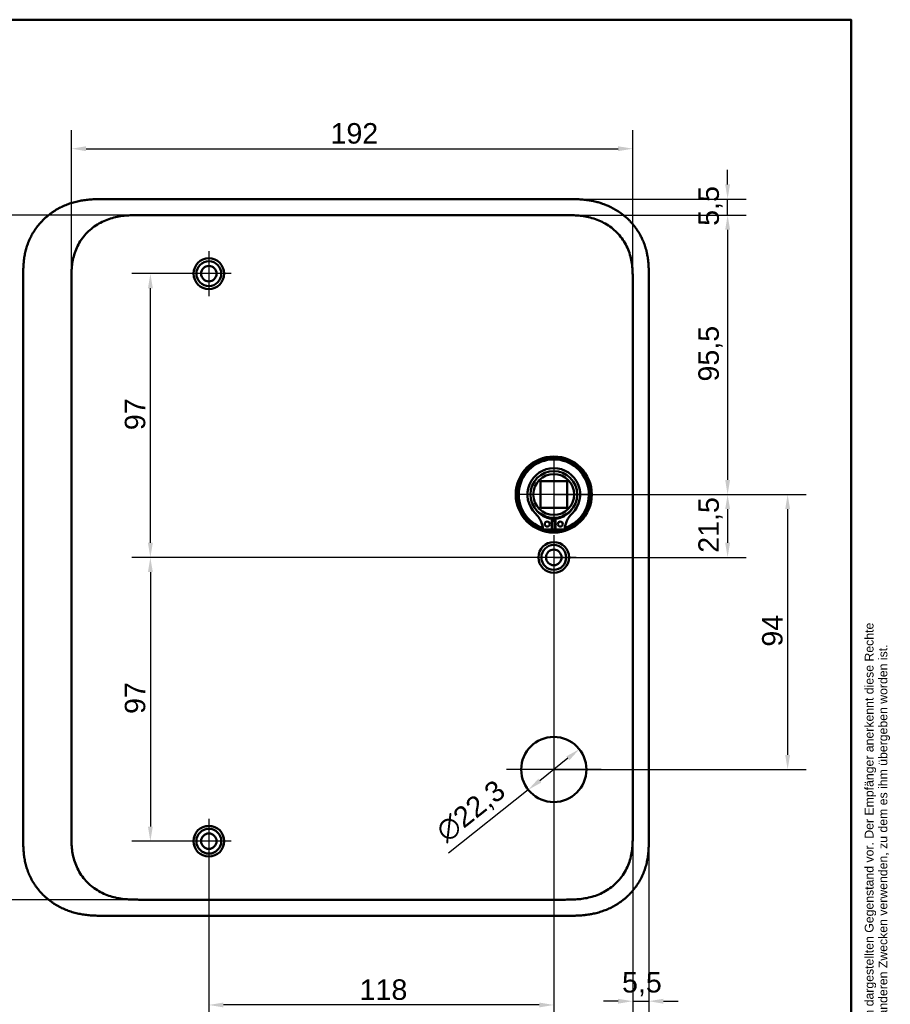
# Model space of a CAD drawing. Header units: millimetres. Extents: x 20 to 833, y 20 to 574.
# Tile 14 of 14: x 536 to 833, y 237 to 574. Entities that reach past the tile are written whole.
import ezdxf
from ezdxf.enums import TextEntityAlignment as Align

# ---------------------------------------------------------------- set-up
doc = ezdxf.new("R2010")
doc.units = ezdxf.units.MM
doc.header["$LTSCALE"] = 2
for name, color, linetype, lineweight in [('Bemaßungen(DIN)', 7, 'Continuous', 25), ('Mittelpunktmarkierung(DIN)', 7, 'Continuous', 25), ('Sichtbare Kanten(DIN)', 7, 'Continuous', 50), ('Skizziergeometrie(DIN)', 7, 'Continuous', 50), ('Symbole(DIN)', 7, 'Continuous', 25)]:
    doc.layers.add(name, color=color, linetype=linetype, lineweight=lineweight)
doc.styles.add('Aktuell-DIN', font='arial.ttf')
doc.styles.add('STANDARD-DIN~0', font='arial.ttf')
doc.styles.add('Textstil10', font='arial.ttf')
doc.styles.add('Textstil41', font='arial.ttf', dxfattribs={"width": 0.8})
doc.styles.add('Textstil83', font='arial.ttf', dxfattribs={"width": 0.8})
doc.dimstyles.new('CAD-LAN', dxfattribs={"dimscale": 2, "dimtxt": 3.5, "dimasz": 2.5, "dimexe": 3.175, "dimexo": 0, "dimgap": 0.8, "dimtad": 1, "dimrnd": 1e-08, "dimtxsty": 'STANDARD-DIN~0', "dimcen": 0.09, "dimdle": 10, "dimclrd": 250, "dimclre": 250, "dimclrt": 250, "dimadec": 0, "dimazin": 2, "dimtfac": 1, "dimtmove": 0, "dimatfit": 3, "dimfxl": 1, "dimtolj": 1, "dimtzin": 0, "dimlwd": 25, "dimlwe": 25, "dimarcsym": 0})

# ---------------------------------------------------------------- blocks, each defined once
blk = doc.blocks.new('Ränder Standardrahmen')
at = {"layer": 'Skizziergeometrie(DIN)', "flags": 128}
blk.add_lwpolyline([(10, 10), (10, 287), (410, 287), (410, 10), (10, 10)], dxfattribs=at)
blk = doc.blocks.new('Schriftfelder Heusser')
at = {"layer": 'Symbole(DIN)', "color": 7, "insert": (293.33, 191.7), "char_height": 1.5, "width": 182.3003, "attachment_point": 1, "rotation": 90, "line_spacing_factor": 0.944221, "style": 'Aktuell-DIN'}
blk.add_mtext('\\fArial|b0|i0;\\H1.5000;Die Schlossfabrik Heusser AG ist Eigentümerin dieses Dokumentes und behält sich alle Rechte an diesem und dem dargestellten Gegenstand vor. Der Empfänger anerkennt diese Rechte\\Pund wird das Dokument nicht ohne schriftliche Ermächtigung der Eigentümerin Dritten zugänglich machen oder zu anderen Zwecken verwenden, zu dem es ihm übergeben worden ist.\\P ', dxfattribs=at)
at = {"layer": 'Symbole(DIN)', "color": 179, "true_color": 0x262659}
for tag, height, style, p in [('AUTOR', 2.49, 'Aktuell-DIN', (240.03, 219.26)), ('KONTROLLDATUM', 2, 'Textstil10', (217.42, 215.04)), ('KONTROLLIERT_VON', 2, 'Textstil10', (239.98, 215.05))]:
    blk.add_attdef(tag, text='', height=height, dxfattribs=dict(at, style=style)).set_placement(p, align=Align.MIDDLE_LEFT)
at = {"layer": 'Symbole(DIN)', "color": 179, "true_color": 0x262659, "style": 'Textstil10'}
blk.add_attdef('ERSTELLUNGSDATUM_001', (217.23, 218.29), '', height=2, dxfattribs=at)
at = {"layer": 'Symbole(DIN)', "color": 7, "style": 'Textstil83', "width": 0.8}
blk.add_attdef('Anfänglicher_Ansichtsmaßstab_001', (281.57, 213.34), '', height=2.3, dxfattribs=at)
at = {"layer": 'Symbole(DIN)', "color": 179, "true_color": 0x262659, "style": 'Textstil10'}
blk.add_attdef('PROJEKT', text='', height=2, dxfattribs=at).set_placement((217.77, 209.72), align=Align.BOTTOM_LEFT)
at = {"layer": 'Symbole(DIN)', "color": 7, "style": 'Textstil41', "width": 0.8}
blk.add_attdef('STATUS', text='', height=5, dxfattribs=at).set_placement((284.53, 195.86), align=Align.MIDDLE_CENTER)
blk = doc.blocks.new('*D13')
at = {"layer": 'Bemaßungen(DIN)', "color": 250, "linetype": 'Continuous', "lineweight": 25, "true_color": 0x3f3f3f, "transparency": 16777216}
for p, q in [((553.29, 484.9), (553.29, 536.25)), ((745.29, 484.9), (745.29, 536.25)), ((558.29, 529.9), (740.29, 529.9))]:
    blk.add_line(p, q, dxfattribs=at)
at = {"layer": 'Bemaßungen(DIN)', "color": 250, "linetype": 'Continuous', "true_color": 0x3f3f3f, "transparency": 16777216}
for points in [[(558.29, 530.73), (558.29, 529.06), (553.29, 529.9)], [(740.29, 530.73), (740.29, 529.06), (745.29, 529.9)]]:
    blk.add_solid(points, dxfattribs=at)
at = {"layer": 'Defpoints', "color": 0, "linetype": 'Continuous', "transparency": 16777216}
for p in [(745.29, 529.9), (553.29, 484.9), (745.29, 484.9)]:
    blk.add_point(p, dxfattribs=at)
at = {"layer": 'Bemaßungen(DIN)', "color": 250, "linetype": 'Continuous', "lineweight": 25, "true_color": 0x3f3f3f, "transparency": 16777216, "insert": (641.92, 538.65), "char_height": 7, "attachment_point": 1, "style": 'STANDARD-DIN~0'}
blk.add_mtext('\\A1;192', dxfattribs=at)
blk = doc.blocks.new('*D14')
at = {"layer": 'Bemaßungen(DIN)', "color": 250, "linetype": 'Continuous', "lineweight": 25, "true_color": 0x3f3f3f, "transparency": 16777216}
for p, q in [((576.83, 507.18), (514.48, 507.18)), ((520.83, 502.18), (520.83, 278.18)), ((576.83, 273.18), (514.48, 273.18))]:
    blk.add_line(p, q, dxfattribs=at)
at = {"layer": 'Bemaßungen(DIN)', "color": 250, "linetype": 'Continuous', "true_color": 0x3f3f3f, "transparency": 16777216}
for points in [[(520, 502.18), (521.66, 502.18), (520.83, 507.18)], [(520, 278.18), (521.66, 278.18), (520.83, 273.18)]]:
    blk.add_solid(points, dxfattribs=at)
at = {"layer": 'Defpoints', "color": 0, "linetype": 'Continuous', "transparency": 16777216}
for p in [(576.83, 507.18), (520.83, 273.18), (576.83, 273.18)]:
    blk.add_point(p, dxfattribs=at)
at = {"layer": 'Bemaßungen(DIN)', "color": 250, "linetype": 'Continuous', "lineweight": 25, "true_color": 0x3f3f3f, "transparency": 16777216, "insert": (512.08, 382.4), "char_height": 7, "attachment_point": 1, "rotation": 90, "style": 'STANDARD-DIN~0'}
blk.add_mtext('\\A1;234', dxfattribs=at)
blk = doc.blocks.new('*D15')
at = {"layer": 'Bemaßungen(DIN)', "color": 250, "linetype": 'Continuous', "lineweight": 25, "true_color": 0x3f3f3f, "transparency": 16777216}
for p, q in [((600.29, 487.18), (573.94, 487.18)), ((580.29, 395.18), (580.29, 482.18)), ((718.29, 390.18), (573.94, 390.18))]:
    blk.add_line(p, q, dxfattribs=at)
at = {"layer": 'Bemaßungen(DIN)', "color": 250, "linetype": 'Continuous', "true_color": 0x3f3f3f, "transparency": 16777216}
for points in [[(579.46, 482.18), (581.13, 482.18), (580.29, 487.18)], [(579.46, 395.18), (581.13, 395.18), (580.29, 390.18)]]:
    blk.add_solid(points, dxfattribs=at)
at = {"layer": 'Defpoints', "color": 0, "linetype": 'Continuous', "transparency": 16777216}
for p in [(580.29, 487.18), (600.29, 487.18), (718.29, 390.18)]:
    blk.add_point(p, dxfattribs=at)
at = {"layer": 'Bemaßungen(DIN)', "color": 250, "linetype": 'Continuous', "lineweight": 25, "true_color": 0x3f3f3f, "transparency": 16777216, "insert": (571.54, 433.67), "char_height": 7, "attachment_point": 1, "rotation": 90, "style": 'STANDARD-DIN~0'}
blk.add_mtext('\\A1;97', dxfattribs=at)
blk = doc.blocks.new('*D16')
at = {"layer": 'Bemaßungen(DIN)', "color": 250, "linetype": 'Continuous', "lineweight": 25, "true_color": 0x3f3f3f, "transparency": 16777216}
for p, q in [((718.29, 390.18), (573.94, 390.18)), ((580.29, 385.18), (580.29, 298.18)), ((600.29, 293.18), (573.94, 293.18))]:
    blk.add_line(p, q, dxfattribs=at)
at = {"layer": 'Bemaßungen(DIN)', "color": 250, "linetype": 'Continuous', "true_color": 0x3f3f3f, "transparency": 16777216}
for points in [[(579.46, 385.18), (581.13, 385.18), (580.29, 390.18)], [(579.46, 298.18), (581.13, 298.18), (580.29, 293.18)]]:
    blk.add_solid(points, dxfattribs=at)
at = {"layer": 'Defpoints', "color": 0, "linetype": 'Continuous', "transparency": 16777216}
for p in [(718.29, 390.18), (580.29, 293.18), (600.29, 293.18)]:
    blk.add_point(p, dxfattribs=at)
at = {"layer": 'Bemaßungen(DIN)', "color": 250, "linetype": 'Continuous', "lineweight": 25, "true_color": 0x3f3f3f, "transparency": 16777216, "insert": (571.54, 336.67), "char_height": 7, "attachment_point": 1, "rotation": 90, "style": 'STANDARD-DIN~0'}
blk.add_mtext('\\A1;97', dxfattribs=at)
blk = doc.blocks.new('*D17')
at = {"layer": 'Bemaßungen(DIN)', "color": 250, "linetype": 'Continuous', "lineweight": 25, "true_color": 0x3f3f3f, "transparency": 16777216}
for p, q in [((777.75, 517.68), (777.75, 522.68)), ((722.75, 512.68), (784.1, 512.68)), ((777.75, 507.18), (777.75, 512.68)), ((721.75, 507.18), (784.1, 507.18)), ((777.75, 502.18), (777.75, 497.18))]:
    blk.add_line(p, q, dxfattribs=at)
at = {"layer": 'Bemaßungen(DIN)', "color": 250, "linetype": 'Continuous', "true_color": 0x3f3f3f, "transparency": 16777216}
for points in [[(776.92, 517.68), (778.59, 517.68), (777.75, 512.68)], [(776.92, 502.18), (778.59, 502.18), (777.75, 507.18)]]:
    blk.add_solid(points, dxfattribs=at)
at = {"layer": 'Defpoints', "color": 0, "linetype": 'Continuous', "transparency": 16777216}
for p in [(722.75, 512.68), (777.75, 512.68), (721.75, 507.18)]:
    blk.add_point(p, dxfattribs=at)
at = {"layer": 'Bemaßungen(DIN)', "color": 250, "linetype": 'Continuous', "lineweight": 25, "true_color": 0x3f3f3f, "transparency": 16777216, "insert": (767.77, 503.53), "char_height": 7, "attachment_point": 1, "rotation": 90, "style": 'STANDARD-DIN~0'}
blk.add_mtext('\\A1;5,5', dxfattribs=at)
blk = doc.blocks.new('*D18')
at = {"layer": 'Bemaßungen(DIN)', "color": 250, "linetype": 'Continuous', "lineweight": 25, "true_color": 0x3f3f3f, "transparency": 16777216}
for p, q in [((721.75, 507.18), (784.1, 507.18)), ((777.75, 502.18), (777.75, 416.68)), ((718.29, 411.68), (784.1, 411.68))]:
    blk.add_line(p, q, dxfattribs=at)
at = {"layer": 'Bemaßungen(DIN)', "color": 250, "linetype": 'Continuous', "true_color": 0x3f3f3f, "transparency": 16777216}
for points in [[(776.92, 502.18), (778.59, 502.18), (777.75, 507.18)], [(776.92, 416.68), (778.59, 416.68), (777.75, 411.68)]]:
    blk.add_solid(points, dxfattribs=at)
at = {"layer": 'Defpoints', "color": 0, "linetype": 'Continuous', "transparency": 16777216}
for p in [(721.75, 507.18), (718.29, 411.68), (777.75, 411.68)]:
    blk.add_point(p, dxfattribs=at)
at = {"layer": 'Bemaßungen(DIN)', "color": 250, "linetype": 'Continuous', "lineweight": 25, "true_color": 0x3f3f3f, "transparency": 16777216, "insert": (767.74, 450.31), "char_height": 7, "attachment_point": 1, "rotation": 90, "style": 'STANDARD-DIN~0'}
blk.add_mtext('\\A1;95,5', dxfattribs=at)
blk = doc.blocks.new('*D19')
at = {"layer": 'Bemaßungen(DIN)', "color": 250, "linetype": 'Continuous', "lineweight": 25, "true_color": 0x3f3f3f, "transparency": 16777216}
for p, q in [((718.29, 411.68), (784.1, 411.68)), ((777.75, 406.68), (777.75, 395.18)), ((718.29, 390.18), (784.1, 390.18))]:
    blk.add_line(p, q, dxfattribs=at)
at = {"layer": 'Bemaßungen(DIN)', "color": 250, "linetype": 'Continuous', "true_color": 0x3f3f3f, "transparency": 16777216}
for points in [[(776.92, 406.68), (778.59, 406.68), (777.75, 411.68)], [(776.92, 395.18), (778.59, 395.18), (777.75, 390.18)]]:
    blk.add_solid(points, dxfattribs=at)
at = {"layer": 'Defpoints', "color": 0, "linetype": 'Continuous', "transparency": 16777216}
for p in [(718.29, 411.68), (718.29, 390.18), (777.75, 390.18)]:
    blk.add_point(p, dxfattribs=at)
at = {"layer": 'Bemaßungen(DIN)', "color": 250, "linetype": 'Continuous', "lineweight": 25, "true_color": 0x3f3f3f, "transparency": 16777216, "insert": (767.74, 391.75), "char_height": 7, "attachment_point": 1, "rotation": 90, "style": 'STANDARD-DIN~0'}
blk.add_mtext('\\A1;21,5', dxfattribs=at)
blk = doc.blocks.new('*D20')
at = {"layer": 'Bemaßungen(DIN)', "color": 250, "linetype": 'Continuous', "lineweight": 25, "true_color": 0x3f3f3f, "transparency": 16777216}
for p, q in [((718.29, 411.68), (804.64, 411.68)), ((798.29, 406.68), (798.29, 322.68)), ((718.29, 317.68), (804.64, 317.68))]:
    blk.add_line(p, q, dxfattribs=at)
at = {"layer": 'Bemaßungen(DIN)', "color": 250, "linetype": 'Continuous', "true_color": 0x3f3f3f, "transparency": 16777216}
for points in [[(797.46, 406.68), (799.13, 406.68), (798.29, 411.68)], [(797.46, 322.68), (799.13, 322.68), (798.29, 317.68)]]:
    blk.add_solid(points, dxfattribs=at)
at = {"layer": 'Defpoints', "color": 0, "linetype": 'Continuous', "transparency": 16777216}
for p in [(718.29, 411.68), (718.29, 317.68), (798.29, 317.68)]:
    blk.add_point(p, dxfattribs=at)
at = {"layer": 'Bemaßungen(DIN)', "color": 250, "linetype": 'Continuous', "lineweight": 25, "true_color": 0x3f3f3f, "transparency": 16777216, "insert": (789.54, 359.68), "char_height": 7, "attachment_point": 1, "rotation": 90, "style": 'STANDARD-DIN~0'}
blk.add_mtext('\\A1;94', dxfattribs=at)
blk = doc.blocks.new('*D21')
at = {"layer": 'Bemaßungen(DIN)', "color": 250, "linetype": 'Continuous', "lineweight": 25, "true_color": 0x3f3f3f, "transparency": 16777216}
for p, q in [((718.29, 382.53), (718.29, 230.83)), ((600.29, 285.53), (600.29, 230.83)), ((713.29, 237.18), (605.29, 237.18))]:
    blk.add_line(p, q, dxfattribs=at)
at = {"layer": 'Bemaßungen(DIN)', "color": 250, "linetype": 'Continuous', "true_color": 0x3f3f3f, "transparency": 16777216}
for points in [[(605.29, 238.01), (605.29, 236.35), (600.29, 237.18)], [(713.29, 238.01), (713.29, 236.35), (718.29, 237.18)]]:
    blk.add_solid(points, dxfattribs=at)
at = {"layer": 'Defpoints', "color": 0, "linetype": 'Continuous', "transparency": 16777216}
for p in [(718.29, 382.53), (600.29, 285.53), (600.29, 237.18)]:
    blk.add_point(p, dxfattribs=at)
at = {"layer": 'Bemaßungen(DIN)', "color": 250, "linetype": 'Continuous', "lineweight": 25, "true_color": 0x3f3f3f, "transparency": 16777216, "insert": (651.88, 245.93), "char_height": 7, "attachment_point": 1, "style": 'STANDARD-DIN~0'}
blk.add_mtext('\\A1;118', dxfattribs=at)
blk = doc.blocks.new('*D22')
at = {"layer": 'Bemaßungen(DIN)', "color": 250, "linetype": 'Continuous', "lineweight": 25, "true_color": 0x3f3f3f, "transparency": 16777216}
for p, q in [((745.29, 295.47), (745.29, 232.12)), ((750.79, 294.47), (750.79, 232.12)), ((740.29, 238.47), (735.29, 238.47)), ((745.29, 238.47), (750.79, 238.47)), ((755.79, 238.47), (760.79, 238.47))]:
    blk.add_line(p, q, dxfattribs=at)
at = {"layer": 'Bemaßungen(DIN)', "color": 250, "linetype": 'Continuous', "true_color": 0x3f3f3f, "transparency": 16777216}
for points in [[(740.29, 239.3), (740.29, 237.63), (745.29, 238.47)], [(755.79, 239.3), (755.79, 237.63), (750.79, 238.47)]]:
    blk.add_solid(points, dxfattribs=at)
at = {"layer": 'Defpoints', "color": 0, "linetype": 'Continuous', "transparency": 16777216}
for p in [(745.29, 295.47), (750.79, 294.47), (750.79, 238.47)]:
    blk.add_point(p, dxfattribs=at)
at = {"layer": 'Bemaßungen(DIN)', "color": 250, "linetype": 'Continuous', "lineweight": 25, "true_color": 0x3f3f3f, "transparency": 16777216, "insert": (741.64, 248.45), "char_height": 7, "attachment_point": 1, "style": 'STANDARD-DIN~0'}
blk.add_mtext('\\A1;5,5', dxfattribs=at)
blk = doc.blocks.new('*D23')
at = {"layer": 'Bemaßungen(DIN)', "color": 250, "linetype": 'Continuous', "lineweight": 25, "true_color": 0x3f3f3f, "transparency": 16777216}
for p, q in [((723.11, 321.51), (713.48, 313.86)), ((709.56, 310.75), (682.27, 289.07))]:
    blk.add_line(p, q, dxfattribs=at)
at = {"layer": 'Bemaßungen(DIN)', "color": 250, "linetype": 'Continuous', "true_color": 0x3f3f3f, "transparency": 16777216}
for points in [[(722.59, 322.16), (723.63, 320.85), (727.02, 324.62)], [(712.96, 314.51), (714, 313.2), (709.56, 310.75)]]:
    blk.add_solid(points, dxfattribs=at)
at = {"layer": 'Defpoints', "color": 0, "linetype": 'Continuous', "transparency": 16777216}
for p in [(727.02, 324.62), (709.56, 310.75)]:
    blk.add_point(p, dxfattribs=at)
at = {"layer": 'Bemaßungen(DIN)', "color": 250, "linetype": 'Continuous', "lineweight": 25, "true_color": 0x3f3f3f, "transparency": 16777216, "insert": (677.16, 298.09), "char_height": 7, "attachment_point": 1, "rotation": 38.4615, "style": 'STANDARD-DIN~0'}
blk.add_mtext('\\A1;∅22,3', dxfattribs=at)

msp = doc.modelspace()

# ---------------------------------------------------------------- linework, layer by layer
at = {"layer": 'Mittelpunktmarkierung(DIN)', "linetype": 'Continuous'}
for p, q in [((600.293, 494.831), (600.293, 479.531)), ((607.943, 487.181), (592.643, 487.181)), ((718.293, 423.681), (718.293, 399.681)), ((730.293, 411.681), (706.293, 411.681)), ((718.293, 397.831), (718.293, 382.531)), ((725.943, 390.181), (710.643, 390.181)), ((718.293, 333.831), (718.293, 301.531)), ((734.443, 317.681), (702.143, 317.681)), ((600.293, 300.831), (600.293, 285.531)), ((607.943, 293.181), (592.643, 293.181))]:
    msp.add_line(p, q, dxfattribs=at)
at = {"layer": 'Sichtbare Kanten(DIN)'}
for p, q in [((722.754, 512.681), (563.831, 512.681)), ((576.831, 507.181), (576.831, 507.181)), ((721.754, 507.181), (576.831, 507.181)), ((536.793, 485.897), (536.793, 294.425)), ((750.793, 294.466), (750.793, 485.897)), ((713.743, 407.131), (713.743, 416.231)), ((713.743, 416.231), (722.843, 416.231)), ((722.843, 416.231), (722.843, 407.131)), ((722.843, 407.131), (713.743, 407.131)), ((717.676, 403.423), (717.676, 399.723)), ((718.909, 399.723), (718.909, 403.423)), ((717.676, 399.723), (714.652, 399.723)), ((721.933, 399.723), (718.909, 399.723)), ((721.754, 273.181), (576.831, 273.181)), ((576.831, 273.181), (576.831, 273.181)), ((721.754, 273.181), (721.754, 273.181)), ((563.831, 267.681), (722.754, 267.681))]:
    msp.add_line(p, q, dxfattribs=at)
for centre, radius in [((600.293, 487.181), 5.25), ((600.293, 487.181), 4.25), ((600.293, 487.181), 2.65), ((718.293, 411.681), 13), ((718.293, 411.681), 12.5), ((718.293, 411.681), 8), ((718.293, 411.681), 7), ((716.061, 401.573), 0.85), ((720.524, 401.573), 0.85), ((718.293, 390.181), 5.25), ((718.293, 390.181), 4.25), ((718.293, 390.181), 2.65), ((718.293, 317.681), 11.15), ((600.293, 293.181), 5.25), ((600.293, 293.181), 4.25), ((600.293, 293.181), 2.65)]:
    msp.add_circle(centre, radius, dxfattribs=at)
for centre, radius, start, end in [((718.293, 411.681), 12, 288.17213, 251.82787), ((718.293, 411.681), 9.017, 314.1409, 225.8591), ((705.97, 398.983), 8.678, 4.96705, 45.8591), ((718.293, 410.948), 7.55, 215.6871, 265.31499), ((718.293, 411.681), 8.2, 243.63056, 296.36944), ((718.293, 410.948), 7.55, 274.68501, 324.3129), ((730.615, 398.983), 8.678, 134.1409, 175.03295), ((718.293, 411.681), 9, 266.0711, 273.9289), ((718.293, 411.681), 12, 265.21102, 274.78898)]:
    msp.add_arc(centre, radius, start, end, dxfattribs=at)
for points, knots in [([(563.831, 512.681), (563.246, 512.679), (562.067, 512.666), (560.578, 512.602), (559.08, 512.487), (557.877, 512.349), (556.373, 512.107), (555.172, 511.855), (553.683, 511.46), (552.503, 511.079), (551.052, 510.518), (549.915, 510.002), (548.53, 509.274), (547.455, 508.625), (546.163, 507.736), (545.173, 506.963), (543.999, 505.927), (543.114, 505.044), (542.082, 503.88), (541.318, 502.903), (540.446, 501.633), (539.817, 500.582), (539.119, 499.231), (538.631, 498.126), (538.111, 496.721), (537.765, 495.582), (537.416, 494.148), (537.202, 492.996), (537.007, 491.557), (536.903, 490.409), (536.826, 488.983), (536.793, 487.568), (536.792, 486.451), (536.793, 485.897)], [-0.99998994, -0.99998994, -0.99998994, -0.99998994, -0.9592928, -0.91859565, -0.89824708, -0.85754993, -0.83720136, -0.79650421, -0.77615564, -0.73545849, -0.71510992, -0.67441277, -0.6540642, -0.61336705, -0.59301848, -0.55232133, -0.53197276, -0.49127561, -0.47092704, -0.43022989, -0.40988132, -0.36918417, -0.3488356, -0.30813845, -0.28778988, -0.24709273, -0.22674416, -0.18604701, -0.16569844, -0.12500129, -0.10465272, -0.06395557, -0.02325842, -0.02325842, -0.02325842, -0.02325842]), ([(750.793, 485.897), (750.793, 486.196), (750.792, 486.795), (750.787, 487.548), (750.774, 488.304), (750.757, 488.912), (750.723, 489.676), (750.685, 490.287), (750.609, 491.206), (750.508, 492.126), (750.32, 493.351), (750.137, 494.265), (749.92, 495.172), (749.757, 495.773), (749.53, 496.518), (749.33, 497.109), (749.057, 497.84), (748.82, 498.418), (748.438, 499.273), (748.02, 500.111), (747.326, 501.334), (746.642, 502.379), (745.708, 503.628), (744.899, 504.579), (743.819, 505.703), (742.901, 506.548), (741.694, 507.531), (740.682, 508.259), (739.368, 509.092), (738.278, 509.696), (737.017, 510.301), (736.158, 510.664), (735.287, 510.994), (734.7, 511.198), (733.812, 511.479), (732.916, 511.727), (731.709, 512.005), (730.798, 512.175), (729.883, 512.316), (729.273, 512.396), (728.51, 512.479), (727.899, 512.534), (727.136, 512.588), (726.526, 512.62), (725.614, 512.656), (724.402, 512.681), (723.351, 512.682), (722.754, 512.681)], [-0.99999789, -0.99999789, -0.99999789, -0.99999789, -0.9791648, -0.9583317, -0.94791516, -0.92708206, -0.91666552, -0.89583243, -0.88541588, -0.85416624, -0.83333315, -0.80208351, -0.79166696, -0.77083387, -0.76041733, -0.73958423, -0.72916769, -0.70833459, -0.69791805, -0.66666841, -0.64583532, -0.60416913, -0.58333604, -0.54166985, -0.52083676, -0.47917058, -0.45833749, -0.4166713, -0.39583821, -0.35417202, -0.33333893, -0.30208929, -0.29167275, -0.27083965, -0.26042311, -0.22917347, -0.20834038, -0.17709074, -0.16667419, -0.1458411, -0.13542455, -0.11459146, -0.10417491, -0.08334182, -0.07292528, -0.04167564, -0.00000945, -0.00000945, -0.00000945, -0.00000945]), ([(553.293, 484.897), (553.293, 485.525), (553.293, 486.173), (553.305, 486.822), (553.319, 487.545), (553.348, 488.269), (553.403, 488.984), (553.463, 489.762), (553.554, 490.53), (553.685, 491.292), (553.821, 492.085), (554, 492.871), (554.234, 493.661), (554.47, 494.455), (554.76, 495.242), (555.105, 496.008), (555.452, 496.777), (555.855, 497.525), (556.311, 498.243), (556.765, 498.958), (557.272, 499.643), (557.828, 500.291), (558.379, 500.933), (558.98, 501.542), (559.617, 502.102), (560.254, 502.662), (560.924, 503.174), (561.624, 503.639), (562.32, 504.1), (563.045, 504.515), (563.798, 504.884), (564.534, 505.245), (565.297, 505.561), (566.08, 505.832), (566.835, 506.094), (567.61, 506.313), (568.394, 506.491), (569.142, 506.66), (569.899, 506.793), (570.662, 506.893), (571.386, 506.988), (572.116, 507.054), (572.847, 507.098), (573.537, 507.14), (574.23, 507.161), (574.916, 507.172), (575.562, 507.181), (576.204, 507.181), (576.831, 507.181)], [0, 0, 0, 0, 0.20048, 0.20048, 0.20048, 0.4237428, 0.4237428, 0.4237428, 0.6666848, 0.6666848, 0.6666848, 0.9193992, 0.9193992, 0.9193992, 1.173002, 1.173002, 1.173002, 1.4278722, 1.4278722, 1.4278722, 1.6819311, 1.6819311, 1.6819311, 1.933378, 1.933378, 1.933378, 2.1848149, 2.1848149, 2.1848149, 2.4343919, 2.4343919, 2.4343919, 2.6782792, 2.6782792, 2.6782792, 2.9134601, 2.9134601, 2.9134601, 3.1379646, 3.1379646, 3.1379646, 3.3508174, 3.3508174, 3.3508174, 3.5518222, 3.5518222, 3.5518222, 3.7413044, 3.7413044, 3.7413044, 3.7413044]), ([(721.754, 507.181), (722.382, 507.181), (723.023, 507.181), (723.67, 507.172), (724.356, 507.161), (725.048, 507.14), (725.739, 507.098), (726.47, 507.054), (727.199, 506.988), (727.923, 506.893), (728.687, 506.793), (729.443, 506.66), (730.192, 506.491), (730.976, 506.313), (731.75, 506.094), (732.505, 505.832), (733.288, 505.561), (734.051, 505.245), (734.787, 504.884), (735.54, 504.515), (736.266, 504.1), (736.961, 503.639), (737.662, 503.174), (738.332, 502.662), (738.968, 502.102), (739.605, 501.541), (740.206, 500.933), (740.757, 500.291), (741.313, 499.643), (741.82, 498.958), (742.274, 498.243), (742.73, 497.525), (743.133, 496.777), (743.48, 496.008), (743.825, 495.242), (744.115, 494.455), (744.351, 493.661), (744.586, 492.871), (744.764, 492.085), (744.9, 491.292), (745.031, 490.53), (745.122, 489.762), (745.182, 488.984), (745.237, 488.269), (745.266, 487.545), (745.28, 486.822), (745.293, 486.173), (745.293, 485.525), (745.293, 484.897)], [0, 0, 0, 0, 0.1894834, 0.1894834, 0.1894834, 0.3904881, 0.3904881, 0.3904881, 0.6033414, 0.6033414, 0.6033414, 0.8278466, 0.8278466, 0.8278466, 1.0630283, 1.0630283, 1.0630283, 1.3069161, 1.3069161, 1.3069161, 1.5564929, 1.5564929, 1.5564929, 1.8079285, 1.8079285, 1.8079285, 2.0593731, 2.0593731, 2.0593731, 2.3134297, 2.3134297, 2.3134297, 2.5682979, 2.5682979, 2.5682979, 2.8218991, 2.8218991, 2.8218991, 3.0746122, 3.0746122, 3.0746122, 3.3175525, 3.3175525, 3.3175525, 3.5408138, 3.5408138, 3.5408138, 3.7412926, 3.7412926, 3.7412926, 3.7412926]), ([(536.793, 294.383), (536.792, 293.856), (536.794, 292.767), (536.826, 291.38), (536.903, 289.954), (537.007, 288.806), (537.202, 287.367), (537.416, 286.214), (537.765, 284.781), (538.111, 283.642), (538.631, 282.237), (539.119, 281.132), (539.817, 279.781), (540.446, 278.73), (541.318, 277.46), (542.082, 276.483), (543.114, 275.319), (543.999, 274.436), (545.173, 273.4), (546.163, 272.627), (547.455, 271.738), (548.53, 271.089), (549.915, 270.361), (551.052, 269.845), (552.503, 269.284), (553.683, 268.903), (555.172, 268.508), (556.373, 268.256), (557.877, 268.014), (559.08, 267.876), (560.578, 267.761), (562.067, 267.697), (563.246, 267.684), (563.831, 267.681)], [-0.97472618, -0.97472618, -0.97472618, -0.97472618, -0.93604739, -0.89534998, -0.87500127, -0.83430386, -0.81395515, -0.77325774, -0.75290903, -0.71221162, -0.69186291, -0.6511655, -0.6308168, -0.59011938, -0.56977068, -0.52907326, -0.50872456, -0.46802714, -0.44767844, -0.40698102, -0.38663232, -0.3459349, -0.3255862, -0.28488878, -0.26454008, -0.22384266, -0.20349396, -0.16279654, -0.14244784, -0.10175042, -0.08140172, -0.0407043, -0.00000689, -0.00000689, -0.00000689, -0.00000689]), ([(576.831, 273.181), (576.203, 273.181), (575.562, 273.182), (574.915, 273.191), (574.229, 273.202), (573.537, 273.223), (572.847, 273.265), (572.115, 273.309), (571.386, 273.375), (570.662, 273.47), (569.899, 273.57), (569.142, 273.703), (568.394, 273.872), (567.61, 274.05), (566.835, 274.269), (566.08, 274.531), (565.297, 274.802), (564.534, 275.118), (563.798, 275.479), (563.045, 275.848), (562.319, 276.263), (561.624, 276.724), (560.924, 277.189), (560.254, 277.701), (559.617, 278.261), (558.98, 278.822), (558.379, 279.43), (557.828, 280.072), (557.272, 280.72), (556.765, 281.405), (556.311, 282.12), (555.855, 282.838), (555.452, 283.586), (555.105, 284.355), (554.76, 285.121), (554.47, 285.908), (554.234, 286.702), (554, 287.492), (553.821, 288.278), (553.685, 289.071), (553.554, 289.833), (553.463, 290.601), (553.403, 291.379), (553.348, 292.094), (553.319, 292.818), (553.305, 293.541), (553.293, 294.19), (553.293, 294.838), (553.293, 295.466)], [0, 0, 0, 0, 0.1894861, 0.1894861, 0.1894861, 0.3904941, 0.3904941, 0.3904941, 0.6033491, 0.6033491, 0.6033491, 0.8278544, 0.8278544, 0.8278544, 1.0630348, 1.0630348, 1.0630348, 1.3069205, 1.3069205, 1.3069205, 1.5564953, 1.5564953, 1.5564953, 1.8079303, 1.8079303, 1.8079303, 2.0593759, 2.0593759, 2.0593759, 2.3134335, 2.3134335, 2.3134335, 2.5683022, 2.5683022, 2.5683022, 2.8219033, 2.8219033, 2.8219033, 3.0746163, 3.0746163, 3.0746163, 3.3175565, 3.3175565, 3.3175565, 3.5408165, 3.5408165, 3.5408165, 3.7412931, 3.7412931, 3.7412931, 3.7412931]), ([(745.293, 295.466), (745.293, 294.838), (745.293, 294.19), (745.28, 293.541), (745.266, 292.818), (745.237, 292.094), (745.182, 291.379), (745.122, 290.601), (745.031, 289.833), (744.9, 289.071), (744.764, 288.278), (744.586, 287.492), (744.351, 286.702), (744.115, 285.908), (743.825, 285.121), (743.48, 284.355), (743.133, 283.586), (742.73, 282.838), (742.274, 282.12), (741.82, 281.405), (741.313, 280.72), (740.757, 280.072), (740.206, 279.43), (739.605, 278.821), (738.968, 278.261), (738.332, 277.701), (737.662, 277.189), (736.961, 276.724), (736.266, 276.263), (735.54, 275.848), (734.787, 275.479), (734.051, 275.118), (733.288, 274.802), (732.505, 274.531), (731.75, 274.269), (730.976, 274.05), (730.192, 273.872), (729.443, 273.703), (728.686, 273.57), (727.923, 273.47), (727.199, 273.375), (726.47, 273.309), (725.738, 273.265), (725.048, 273.223), (724.356, 273.202), (723.67, 273.191), (723.023, 273.182), (722.382, 273.181), (721.754, 273.181)], [0, 0, 0, 0, 0.2004784, 0.2004784, 0.2004784, 0.4237411, 0.4237411, 0.4237411, 0.6666843, 0.6666843, 0.6666843, 0.9194, 0.9194, 0.9194, 1.1730033, 1.1730033, 1.1730033, 1.4278738, 1.4278738, 1.4278738, 1.6819326, 1.6819326, 1.6819326, 1.9333793, 1.9333793, 1.9333793, 2.1848165, 2.1848165, 2.1848165, 2.4343943, 2.4343943, 2.4343943, 2.6782826, 2.6782826, 2.6782826, 2.9134642, 2.9134642, 2.9134642, 3.1379689, 3.1379689, 3.1379689, 3.3508216, 3.3508216, 3.3508216, 3.5518256, 3.5518256, 3.5518256, 3.7413067, 3.7413067, 3.7413067, 3.7413067]), ([(722.754, 267.681), (723.351, 267.681), (724.403, 267.682), (725.614, 267.707), (726.526, 267.742), (727.136, 267.775), (727.899, 267.829), (728.51, 267.884), (729.273, 267.967), (729.883, 268.047), (730.798, 268.188), (731.71, 268.358), (733.067, 268.671), (734.26, 269.012), (735.727, 269.521), (736.877, 269.995), (738.278, 270.668), (739.368, 271.271), (740.683, 272.104), (741.694, 272.832), (742.901, 273.815), (743.819, 274.66), (744.899, 275.783), (745.708, 276.735), (746.642, 277.984), (747.326, 279.029), (748.097, 280.387), (748.643, 281.512), (749.234, 282.956), (749.635, 284.139), (750.042, 285.642), (750.297, 286.859), (750.508, 288.237), (750.609, 289.157), (750.685, 290.075), (750.723, 290.687), (750.757, 291.45), (750.774, 292.059), (750.787, 292.815), (750.792, 293.569), (750.793, 294.167), (750.793, 294.466)], [-0.99999787, -0.99999787, -0.99999787, -0.99999787, -0.95833168, -0.92708204, -0.9166655, -0.89583241, -0.88541586, -0.86458277, -0.85416622, -0.83333313, -0.82291658, -0.79166695, -0.77083385, -0.72916767, -0.70833458, -0.66666839, -0.6458353, -0.60416912, -0.58333603, -0.54166984, -0.52083675, -0.47917057, -0.45833747, -0.41667129, -0.3958382, -0.35417201, -0.33333892, -0.29167274, -0.27083965, -0.22917346, -0.20834037, -0.16667419, -0.14584109, -0.11459146, -0.10417491, -0.08334182, -0.07292527, -0.05209218, -0.04167563, -0.02084254, -0.00000945, -0.00000945, -0.00000945, -0.00000945])]:
    msp.add_open_spline(points, degree=3, knots=knots, dxfattribs=at)
for points, degree in [([(553.293, 295.466), (553.293, 358.61), (553.293, 421.753), (553.293, 484.897)], 3), ([(745.293, 484.897), (745.293, 390.181), (745.293, 295.466)], 2)]:
    msp.add_open_spline(points, degree=degree, dxfattribs=at)

# ---------------------------------------------------------------- block references
at = {"xscale": 2, "yscale": 2, "zscale": 2}
for name, p in [('Ränder Standardrahmen', (0, 0)), ('Schriftfelder Heusser', (238, -362.833))]:
    msp.add_blockref(name, p, dxfattribs=at)

# ---------------------------------------------------------------- dimensions: what is measured, and where the dimension line sits
at = {"layer": 'Bemaßungen(DIN)', "color": 250, "linetype": 'Continuous', "lineweight": 25, "true_color": 0x3f3f3f}
for base, p1, p2, angle, override, picture, middle in [((745.293, 529.897), (553.293, 484.897), (745.293, 484.897), 180, {"dimgap": 0.8, "dimdec": 2, "dimtol": 0, "dimlim": 0, "dimtp": 0, "dimtm": 0, "dimtdec": 2, "dimtofl": 0, "dimatfit": 1}, '*D13', (649.293, 529.897)), ((777.754, 512.681), (721.754, 507.181), (722.754, 512.681), 90, {"dimgap": 0.8, "dimdec": 2, "dimtol": 0, "dimlim": 0, "dimtp": 0, "dimtm": 0, "dimtdec": 2, "dimtofl": 1, "dimatfit": 1}, '*D17', (777.754, 509.931)), ((520.831, 273.181), (576.831, 507.181), (576.831, 273.181), 90, {"dimgap": 0.8, "dimdec": 2, "dimtol": 0, "dimlim": 0, "dimtp": 0, "dimtm": 0, "dimtdec": 2, "dimtofl": 0, "dimatfit": 1}, '*D14', (520.831, 390.181)), ((777.754, 411.681), (721.754, 507.181), (718.293, 411.681), 90, {"dimgap": 0.8, "dimdec": 2, "dimtol": 0, "dimlim": 0, "dimtp": 0, "dimtm": 0, "dimtdec": 2, "dimtofl": 0, "dimatfit": 1}, '*D18', (777.754, 459.431)), ((580.293, 487.181), (718.293, 390.181), (600.293, 487.181), 90, {"dimgap": 0.8, "dimdec": 2, "dimtol": 0, "dimlim": 0, "dimtp": 0, "dimtm": 0, "dimtdec": 2, "dimtofl": 0, "dimatfit": 1}, '*D15', (580.293, 438.681)), ((777.754, 390.181), (718.293, 411.681), (718.293, 390.181), 90, {"dimgap": 0.8, "dimdec": 2, "dimtol": 0, "dimlim": 0, "dimtp": 0, "dimtm": 0, "dimtdec": 2, "dimtofl": 0, "dimatfit": 1}, '*D19', (777.754, 400.931)), ((798.293, 317.681), (718.293, 411.681), (718.293, 317.681), 90, {"dimgap": 0.8, "dimdec": 2, "dimtol": 0, "dimlim": 0, "dimtp": 0, "dimtm": 0, "dimtdec": 2, "dimtofl": 0, "dimatfit": 1}, '*D20', (798.293, 364.681)), ((580.293, 293.181), (718.293, 390.181), (600.293, 293.181), 90, {"dimgap": 0.8, "dimdec": 2, "dimtol": 0, "dimlim": 0, "dimtp": 0, "dimtm": 0, "dimtdec": 2, "dimtofl": 0, "dimatfit": 1}, '*D16', (580.293, 341.681)), ((600.293, 237.181), (718.293, 382.531), (600.293, 285.531), 180, {"dimgap": 0.8, "dimdec": 2, "dimtol": 0, "dimlim": 0, "dimtp": 0, "dimtm": 0, "dimtdec": 2, "dimtofl": 0, "dimatfit": 1}, '*D21', (659.293, 237.181)), ((750.793, 238.466), (745.293, 295.466), (750.793, 294.466), 180, {"dimgap": 0.8, "dimdec": 2, "dimtol": 0, "dimlim": 0, "dimtp": 0, "dimtm": 0, "dimtdec": 2, "dimtofl": 1, "dimatfit": 1}, '*D22', (748.043, 238.466))]:
    dim = msp.add_linear_dim(base=base, p1=p1, p2=p2, angle=angle, dimstyle='CAD-LAN', override=override, dxfattribs=at)
    dim.commit()
    dim.dimension.update_dxf_attribs({"geometry": picture, "text_midpoint": middle, "dimtype": 160})
dim = msp.add_diameter_dim_2p(p1=(727.023, 324.617), p2=(709.562, 310.746), dimstyle='CAD-LAN', override={"dimgap": 0.8, "dimdec": 2, "dimlfac": 1, "dimtol": 0, "dimlim": 0, "dimtp": 0, "dimtm": 0, "dimtdec": 2, "dimatfit": 2}, dxfattribs=at)
dim.commit()
dim.dimension.update_dxf_attribs({"geometry": '*D23', "text_midpoint": (693.628, 298.09), "dimtype": 163})

doc.saveas('drawing.dxf')
